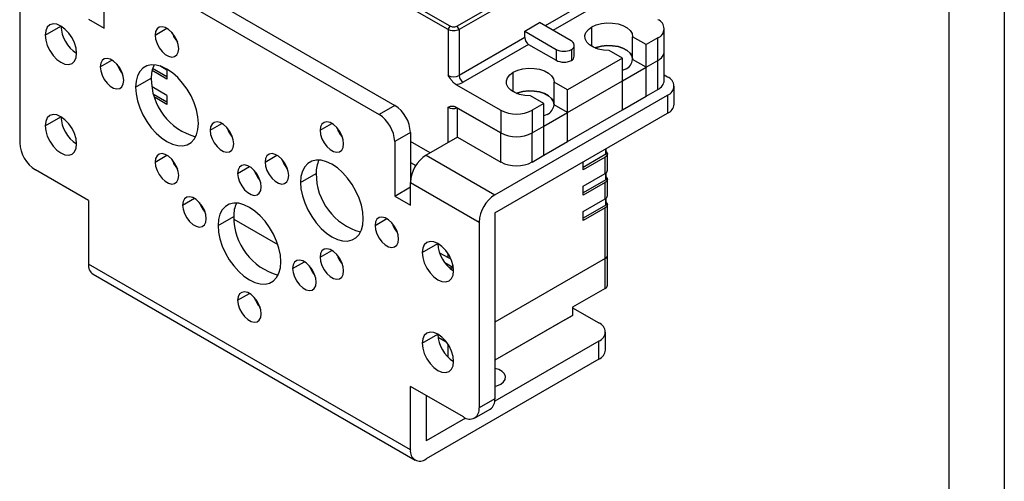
# Model space of a CAD drawing. Header units: inches. Extents: x -26 to 400, y -5 to 292.
# Tile 4 of 6: x 306 to 395, y 73 to 115. Entities that reach past the tile are written whole.
import ezdxf

# ---------------------------------------------------------------- set-up
doc = ezdxf.new("R2010")
doc.units = ezdxf.units.IN
doc.header["$MEASUREMENT"] = 0
for name, color, linetype in [('1轮廓实线层', 7, 'Continuous'), ('2细线层', 4, 'Continuous'), ('图框层', 7, 'Continuous')]:
    doc.layers.add(name, color=color, linetype=linetype)

# ---------------------------------------------------------------- blocks, each defined once
blk = doc.blocks.new('ZwmFrameMain_A3^_^无分区图框^_^landscape')
at = {"layer": '1轮廓实线层'}
blk.add_line((390, 287), (390, 0), dxfattribs=at)
at = {"layer": '2细线层'}
blk.add_line((395, 292), (395, -5), dxfattribs=at)

msp = doc.modelspace()

# ---------------------------------------------------------------- linework, layer by layer
at = {"color": 7, "linetype": 'Continuous', "lineweight": 25}
for p, q in [((358.89, 121.943), (345.737, 114.35)), ((359.066, 121.637), (345.914, 114.044)), ((306.352, 120.594), (306.352, 103.855)), ((316.781, 120.697), (340.116, 107.226)), ((315.367, 119.881), (338.702, 106.41)), ((313.953, 114.165), (313.953, 119.064)), ((345.101, 114.35), (340.38, 117.076)), ((344.924, 114.044), (340.027, 116.872)), ((308.65, 113.552), (310.064, 114.368)), ((312.539, 114.981), (313.953, 114.165)), ((351.819, 113.901), (353.162, 114.676)), ((355.99, 113.044), (353.162, 114.676)), ((344.924, 114.044), (345.101, 114.35)), ((344.924, 114.044), (344.924, 109.921)), ((345.914, 114.044), (345.737, 114.35)), ((345.914, 114.044), (345.914, 109.921)), ((351.819, 113.329), (351.819, 113.901)), ((351.819, 113.901), (354.647, 112.268)), ((364.39, 112.084), (364.39, 114.125)), ((351.819, 113.329), (345.914, 109.921)), ((352.172, 112.717), (346.268, 109.308)), ((352.172, 112.717), (354.647, 111.288)), ((356.283, 111.656), (356.283, 112.635)), ((362.743, 112.696), (361.534, 113.394)), ((361.534, 111.353), (361.534, 113.394)), ((363.804, 113.309), (362.743, 112.696)), ((362.743, 110.655), (362.743, 112.696)), ((363.804, 111.267), (363.804, 113.309)), ((354.647, 112.268), (354.647, 111.288)), ((356.025, 112.248), (356.025, 111.268)), ((360.622, 111.472), (359.413, 112.17)), ((364.39, 109.471), (364.39, 112.084)), ((360.622, 111.472), (355.672, 108.614)), ((360.622, 109.43), (360.622, 111.472)), ((362.743, 110.655), (361.534, 111.353)), ((362.743, 110.655), (363.804, 111.267)), ((363.804, 108.654), (363.804, 111.267)), ((319.61, 109.592), (318.268, 110.366)), ((319.61, 109.796), (318.315, 110.543)), ((319.61, 110.408), (318.978, 110.773)), ((319.61, 110.408), (319.61, 109.592)), ((360.622, 109.43), (362.743, 110.655)), ((362.743, 108.042), (362.743, 110.655)), ((364.688, 109.777), (364.39, 109.949)), ((316.781, 108.857), (318.196, 109.674)), ((345.613, 109.115), (349.662, 106.777)), ((355.672, 108.614), (354.463, 109.312)), ((354.463, 107.271), (354.463, 109.312)), ((355.672, 106.573), (360.622, 109.43)), ((360.622, 106.818), (360.622, 109.43)), ((319.61, 108.122), (318.268, 108.896)), ((319.61, 107.51), (318.448, 108.18)), ((355.672, 106.573), (355.672, 108.614)), ((362.743, 108.042), (363.804, 108.654)), ((365.274, 107.328), (365.274, 108.961)), ((319.61, 107.305), (318.535, 107.926)), ((319.61, 108.122), (319.61, 107.305)), ((349.132, 99.164), (364.688, 108.144)), ((353.551, 107.39), (352.342, 108.088)), ((353.551, 107.39), (352.49, 106.777)), ((353.551, 105.348), (353.551, 107.39)), ((355.672, 106.573), (354.463, 107.271)), ((360.622, 106.818), (362.743, 108.042)), ((364.688, 108.144), (364.688, 106.511)), ((340.116, 107.226), (338.702, 106.41)), ((349.662, 104.736), (345.613, 107.073)), ((345.773, 106.981), (349.662, 104.736)), ((345.773, 104.368), (345.773, 106.981)), ((349.132, 97.531), (364.688, 106.511)), ((349.662, 106.777), (349.662, 104.736)), ((352.49, 106.777), (352.49, 104.736)), ((353.551, 105.348), (355.672, 106.573)), ((355.672, 103.96), (360.622, 106.818)), ((355.672, 103.96), (355.672, 106.573)), ((308.65, 105.386), (310.064, 106.203)), ((341.53, 104.777), (340.116, 103.96)), ((341.53, 104.777), (341.53, 100.286)), ((349.662, 102.123), (349.662, 104.736)), ((352.49, 104.736), (353.551, 105.348)), ((352.49, 102.123), (352.49, 104.736)), ((353.551, 102.736), (353.551, 105.348)), ((340.116, 103.96), (340.116, 99.061)), ((343.298, 102.939), (341.53, 103.96)), ((345.773, 104.368), (342.944, 102.736)), ((345.773, 104.368), (349.662, 102.123)), ((353.551, 102.736), (355.672, 103.96)), ((359.166, 102.856), (359.166, 103.324)), ((359.271, 101.387), (359.271, 102.856)), ((341.53, 102.082), (342.017, 101.8)), ((342.944, 102.736), (349.132, 99.164)), ((352.49, 102.123), (353.551, 102.736)), ((359.137, 102.816), (357.086, 101.632)), ((359.066, 102.571), (357.086, 101.428)), ((357.086, 101.428), (357.086, 102.123)), ((359.066, 101.101), (359.066, 102.571)), ((312.539, 98.65), (307.766, 101.406)), ((331.631, 100.285), (333.045, 101.102)), ((357.086, 99.958), (359.066, 101.101)), ((359.166, 100.57), (359.166, 101.174)), ((341.53, 98.245), (341.53, 100.286)), ((341.53, 100.286), (347.717, 96.714)), ((359.137, 100.529), (357.086, 99.345)), ((359.066, 100.284), (357.086, 99.141)), ((359.066, 98.815), (359.066, 100.284)), ((359.271, 99.1), (359.271, 100.57)), ((340.116, 99.061), (341.53, 99.877)), ((357.086, 99.141), (357.086, 99.958)), ((312.539, 98.65), (312.539, 92.934)), ((340.116, 99.061), (341.53, 98.245)), ((357.086, 97.672), (359.066, 98.815)), ((359.166, 98.284), (359.166, 98.887)), ((349.132, 97.531), (349.132, 80.792)), ((359.137, 98.243), (357.086, 97.059)), ((359.066, 97.998), (357.086, 96.855)), ((357.086, 96.855), (357.086, 97.672)), ((359.066, 93.425), (359.066, 97.998)), ((359.271, 93.711), (359.271, 98.284)), ((324.206, 96.406), (325.62, 97.222)), ((325.628, 96.972), (329.595, 94.682)), ((347.717, 96.714), (347.717, 79.975)), ((342.591, 93.958), (344.005, 94.774)), ((335.074, 93.579), (335.009, 93.541)), ((344.157, 93.951), (344.924, 93.508)), ((359.066, 93.425), (349.132, 87.69)), ((359.066, 90.731), (359.066, 93.425)), ((359.271, 91.017), (359.271, 93.711)), ((341.53, 76.198), (312.539, 92.934)), ((344.621, 93.071), (345.349, 92.651)), ((312.953, 92.019), (341.944, 75.282)), ((359.066, 90.731), (356.132, 89.037)), ((356.132, 89.037), (356.132, 88.302)), ((356.132, 88.995), (358.501, 87.628)), ((356.132, 88.302), (349.132, 84.261)), ((355.425, 87.894), (349.132, 84.261)), ((355.425, 87.894), (356.132, 88.302)), ((342.591, 85.793), (344.005, 86.609)), ((344.021, 86.354), (344.751, 85.933)), ((358.501, 85.995), (349.119, 80.579)), ((358.501, 84.362), (358.501, 85.995)), ((359.086, 85.178), (359.086, 86.811)), ((358.501, 84.362), (342.944, 75.381)), ((346.303, 79.158), (341.53, 81.914)), ((341.53, 76.198), (341.53, 81.914)), ((342.944, 81.097), (342.944, 77.014)), ((349.132, 80.792), (347.717, 79.975)), ((347.303, 79.059), (348.717, 79.876)), ((346.494, 79.063), (342.944, 77.014))]:
    msp.add_line(p, q, dxfattribs=at)
at = {"color": 1, "linetype": 'Continuous', "lineweight": 25}
for p, q in [((359.066, 117.513), (353.657, 114.391)), ((359.42, 116.901), (354.364, 113.982)), ((318.549, 113.553), (319.61, 114.165)), ((357.864, 112.533), (357.864, 114.288)), ((313.599, 110.694), (314.66, 111.307)), ((350.793, 108.451), (350.793, 110.206)), ((344.924, 103.878), (344.924, 107.063)), ((323.499, 104.979), (324.56, 105.592)), ((333.398, 104.98), (334.459, 105.593)), ((359.137, 102.816), (359.137, 103.307)), ((318.549, 102.121), (319.61, 102.733)), ((328.449, 102.122), (329.51, 102.734)), ((325.974, 101.101), (327.035, 101.714)), ((359.137, 100.529), (359.137, 101.149)), ((321.024, 98.243), (322.085, 98.855)), ((359.137, 98.243), (359.137, 98.862)), ((338.348, 96.407), (339.409, 97.02)), ((333.398, 93.549), (334.459, 94.161)), ((330.924, 92.528), (331.984, 93.14)), ((344.924, 93.508), (344.924, 93.852)), ((345.349, 92.651), (345.349, 92.876)), ((325.974, 89.67), (327.035, 90.282)), ((344.924, 84.548), (344.924, 85.686))]:
    msp.add_line(p, q, dxfattribs=at)
at = {"color": 7, "linetype": 'Continuous', "lineweight": 25, "flags": 128}
for points in [[(311.478, 111.919), (311.43, 112.369), (311.289, 112.845), (311.064, 113.313), (310.771, 113.741), (310.43, 114.101), (310.064, 114.368), (309.698, 114.524), (309.357, 114.558), (309.064, 114.467), (308.839, 114.259), (308.698, 113.947), (308.65, 113.552)], [(357.864, 114.288), (358.264, 114.47), (358.726, 114.592), (359.224, 114.649), (359.732, 114.636), (360.221, 114.554), (360.662, 114.409), (361.032, 114.208), (361.31, 113.963), (361.481, 113.686), (361.534, 113.394)], [(308.65, 113.552), (308.698, 113.101), (308.839, 112.626), (309.064, 112.158), (309.357, 111.729), (309.698, 111.369), (310.064, 111.102), (310.43, 110.947), (310.771, 110.913), (311.064, 111.003), (311.289, 111.212), (311.43, 111.524), (311.478, 111.919)], [(320.67, 112.328), (320.628, 112.698), (320.502, 113.087), (320.304, 113.465), (320.05, 113.8), (319.761, 114.066), (319.459, 114.24), (319.169, 114.309), (318.915, 114.267), (318.718, 114.118), (318.592, 113.873), (318.549, 113.553)], [(318.549, 113.553), (318.592, 113.183), (318.718, 112.793), (318.915, 112.416), (319.169, 112.081), (319.459, 111.815), (319.761, 111.641), (320.05, 111.572), (320.304, 111.614), (320.502, 111.763), (320.628, 112.008), (320.67, 112.328)], [(359.413, 112.17), (358.908, 112.201), (358.429, 112.299), (358.004, 112.46), (357.655, 112.673), (357.404, 112.928), (357.263, 113.21), (357.241, 113.503), (357.338, 113.791), (357.55, 114.058), (357.864, 114.288)], [(358.161, 112.39), (358.264, 112.429), (358.726, 112.551), (359.224, 112.607), (359.732, 112.594), (360.221, 112.513), (360.662, 112.368), (361.032, 112.167), (361.31, 111.921), (361.481, 111.645), (361.534, 111.353)], [(361.534, 111.353), (361.481, 111.645), (361.31, 111.921), (361.032, 112.167), (360.662, 112.368), (360.221, 112.513), (359.732, 112.594), (359.224, 112.607), (358.726, 112.551), (358.264, 112.429), (358.161, 112.39)], [(315.721, 109.47), (315.678, 109.84), (315.552, 110.229), (315.355, 110.607), (315.101, 110.942), (314.811, 111.207), (314.509, 111.381), (314.219, 111.45), (313.966, 111.409), (313.768, 111.259), (313.642, 111.015), (313.599, 110.694)], [(322.438, 105.592), (322.395, 106.184), (322.268, 106.807), (322.059, 107.444), (321.777, 108.073), (321.428, 108.677), (321.024, 109.237), (320.577, 109.735), (320.101, 110.158), (319.61, 110.491), (319.119, 110.725), (318.642, 110.852), (318.196, 110.87), (317.792, 110.776), (317.443, 110.575), (317.16, 110.272), (316.952, 109.876), (316.824, 109.4), (316.781, 108.857)], [(313.599, 110.694), (313.642, 110.324), (313.768, 109.935), (313.966, 109.557), (314.219, 109.222), (314.509, 108.957), (314.811, 108.783), (315.101, 108.714), (315.355, 108.755), (315.552, 108.905), (315.678, 109.149), (315.721, 109.47)], [(352.342, 108.088), (351.837, 108.119), (351.358, 108.217), (350.932, 108.378), (350.584, 108.591), (350.333, 108.846), (350.192, 109.128), (350.169, 109.421), (350.267, 109.709), (350.479, 109.976), (350.793, 110.206)], [(350.793, 110.206), (351.193, 110.388), (351.655, 110.51), (352.153, 110.566), (352.661, 110.554), (353.149, 110.472), (353.591, 110.327), (353.961, 110.126), (354.239, 109.88), (354.41, 109.604), (354.463, 109.312)], [(360.905, 110.492), (360.751, 110.411), (360.622, 110.354)], [(316.781, 108.857), (316.824, 108.265), (316.952, 107.642), (317.16, 107.006), (317.443, 106.376), (317.792, 105.772), (318.196, 105.212), (318.642, 104.714), (319.119, 104.292), (319.61, 103.958), (320.101, 103.724), (320.577, 103.597), (321.024, 103.58), (321.428, 103.673), (321.777, 103.874), (322.059, 104.177), (322.268, 104.573), (322.395, 105.049), (322.438, 105.592)], [(351.09, 108.308), (351.193, 108.347), (351.655, 108.469), (352.153, 108.525), (352.661, 108.512), (353.149, 108.431), (353.591, 108.286), (353.961, 108.085), (354.239, 107.839), (354.41, 107.563), (354.463, 107.271)], [(354.463, 107.271), (354.41, 107.563), (354.239, 107.839), (353.961, 108.085), (353.591, 108.286), (353.149, 108.431), (352.661, 108.512), (352.153, 108.525), (351.655, 108.469), (351.193, 108.347), (351.09, 108.308)], [(311.478, 103.754), (311.43, 104.204), (311.289, 104.679), (311.064, 105.147), (310.771, 105.576), (310.43, 105.936), (310.064, 106.203), (309.698, 106.359), (309.357, 106.392), (309.064, 106.302), (308.839, 106.093), (308.698, 105.781), (308.65, 105.386)], [(353.834, 106.41), (353.68, 106.329), (353.551, 106.272)], [(325.62, 103.755), (325.577, 104.125), (325.452, 104.514), (325.254, 104.892), (325, 105.227), (324.711, 105.492), (324.409, 105.667), (324.119, 105.736), (323.865, 105.694), (323.667, 105.544), (323.542, 105.3), (323.499, 104.979)], [(335.52, 103.756), (335.477, 104.126), (335.351, 104.515), (335.154, 104.893), (334.9, 105.228), (334.61, 105.493), (334.308, 105.668), (334.018, 105.737), (333.764, 105.695), (333.567, 105.545), (333.441, 105.301), (333.398, 104.98)], [(308.65, 105.386), (308.698, 104.936), (308.839, 104.46), (309.064, 103.992), (309.357, 103.564), (309.698, 103.204), (310.064, 102.937), (310.43, 102.781), (310.771, 102.747), (311.064, 102.838), (311.289, 103.046), (311.43, 103.359), (311.478, 103.754)], [(323.499, 104.979), (323.542, 104.61), (323.667, 104.22), (323.865, 103.842), (324.119, 103.507), (324.409, 103.242), (324.711, 103.068), (325, 102.999), (325.254, 103.041), (325.452, 103.19), (325.577, 103.435), (325.62, 103.755)], [(333.398, 104.98), (333.441, 104.61), (333.567, 104.221), (333.764, 103.843), (334.018, 103.508), (334.308, 103.243), (334.61, 103.069), (334.9, 103), (335.154, 103.041), (335.351, 103.191), (335.477, 103.435), (335.52, 103.756)], [(320.67, 100.896), (320.628, 101.266), (320.502, 101.656), (320.304, 102.033), (320.05, 102.369), (319.761, 102.634), (319.459, 102.808), (319.169, 102.877), (318.915, 102.835), (318.718, 102.686), (318.592, 102.441), (318.549, 102.121)], [(330.57, 100.897), (330.527, 101.267), (330.402, 101.657), (330.204, 102.034), (329.95, 102.369), (329.66, 102.635), (329.358, 102.809), (329.069, 102.878), (328.815, 102.836), (328.617, 102.687), (328.492, 102.442), (328.449, 102.122)], [(359.166, 103.069), (359.218, 103.011), (359.258, 102.935), (359.271, 102.856), (359.258, 102.778), (359.218, 102.702), (359.153, 102.632), (359.066, 102.571)], [(318.549, 102.121), (318.592, 101.751), (318.718, 101.362), (318.915, 100.984), (319.169, 100.649), (319.459, 100.384), (319.761, 100.209), (320.05, 100.14), (320.304, 100.182), (320.502, 100.331), (320.628, 100.576), (320.67, 100.896)], [(328.449, 102.122), (328.492, 101.752), (328.617, 101.363), (328.815, 100.985), (329.069, 100.65), (329.358, 100.385), (329.66, 100.21), (329.95, 100.141), (330.204, 100.183), (330.402, 100.332), (330.527, 100.577), (330.57, 100.897)], [(337.288, 97.019), (337.245, 97.611), (337.117, 98.235), (336.909, 98.871), (336.626, 99.501), (336.277, 100.105), (335.873, 100.664), (335.426, 101.163), (334.95, 101.585), (334.459, 101.918), (333.968, 102.152), (333.492, 102.28), (333.045, 102.297), (332.641, 102.204), (332.292, 102.003), (332.01, 101.699), (331.801, 101.304), (331.674, 100.827), (331.631, 100.285)], [(328.095, 99.876), (328.052, 100.246), (327.927, 100.636), (327.729, 101.013), (327.475, 101.349), (327.185, 101.614), (326.884, 101.788), (326.594, 101.857), (326.34, 101.815), (326.142, 101.666), (326.017, 101.421), (325.974, 101.101)], [(325.974, 101.101), (326.017, 100.731), (326.142, 100.342), (326.34, 99.964), (326.594, 99.629), (326.884, 99.364), (327.185, 99.189), (327.475, 99.12), (327.729, 99.162), (327.927, 99.312), (328.052, 99.556), (328.095, 99.876)], [(331.631, 100.285), (331.674, 99.693), (331.801, 99.07), (332.01, 98.433), (332.292, 97.804), (332.641, 97.2), (333.045, 96.64), (333.492, 96.142), (333.968, 95.719), (334.459, 95.386), (334.95, 95.152), (335.426, 95.025), (335.873, 95.007), (336.277, 95.101), (336.626, 95.302), (336.909, 95.605), (337.117, 96.001), (337.245, 96.477), (337.288, 97.019)], [(359.166, 100.783), (359.218, 100.725), (359.258, 100.649), (359.271, 100.57), (359.258, 100.491), (359.218, 100.415), (359.153, 100.346), (359.066, 100.284)], [(323.145, 97.018), (323.102, 97.388), (322.977, 97.778), (322.779, 98.155), (322.525, 98.49), (322.236, 98.756), (321.934, 98.93), (321.644, 98.999), (321.39, 98.957), (321.192, 98.808), (321.067, 98.563), (321.024, 98.243)], [(329.863, 93.14), (329.82, 93.732), (329.692, 94.356), (329.484, 94.992), (329.201, 95.622), (328.853, 96.225), (328.449, 96.785), (328.002, 97.284), (327.526, 97.706), (327.034, 98.039), (326.543, 98.273), (326.067, 98.401), (325.62, 98.418), (325.216, 98.325), (324.868, 98.123), (324.585, 97.82), (324.377, 97.424), (324.249, 96.948), (324.206, 96.406)], [(359.166, 98.497), (359.218, 98.438), (359.258, 98.363), (359.271, 98.284), (359.258, 98.205), (359.218, 98.129), (359.153, 98.059), (359.066, 97.998)], [(321.024, 98.243), (321.067, 97.873), (321.192, 97.483), (321.39, 97.106), (321.644, 96.771), (321.934, 96.505), (322.236, 96.331), (322.525, 96.262), (322.779, 96.304), (322.977, 96.453), (323.102, 96.698), (323.145, 97.018)], [(340.469, 95.183), (340.427, 95.552), (340.301, 95.942), (340.103, 96.32), (339.849, 96.655), (339.56, 96.92), (339.258, 97.094), (338.968, 97.163), (338.714, 97.121), (338.517, 96.972), (338.391, 96.727), (338.348, 96.407)], [(324.206, 96.406), (324.249, 95.814), (324.377, 95.19), (324.585, 94.554), (324.868, 93.924), (325.216, 93.321), (325.62, 92.761), (326.067, 92.262), (326.543, 91.84), (327.034, 91.507), (327.526, 91.273), (328.002, 91.145), (328.449, 91.128), (328.853, 91.221), (329.201, 91.423), (329.484, 91.726), (329.692, 92.122), (329.82, 92.598), (329.863, 93.14)], [(338.348, 96.407), (338.391, 96.037), (338.517, 95.648), (338.714, 95.27), (338.968, 94.935), (339.258, 94.67), (339.56, 94.495), (339.849, 94.426), (340.103, 94.468), (340.301, 94.618), (340.427, 94.862), (340.469, 95.183)], [(345.419, 92.325), (345.371, 92.776), (345.23, 93.251), (345.005, 93.719), (344.712, 94.148), (344.371, 94.508), (344.005, 94.775), (343.639, 94.93), (343.298, 94.964), (343.005, 94.874), (342.78, 94.665), (342.639, 94.353), (342.591, 93.958)], [(335.52, 92.324), (335.477, 92.694), (335.351, 93.084), (335.154, 93.461), (334.9, 93.796), (334.61, 94.062), (334.308, 94.236), (334.018, 94.305), (333.764, 94.263), (333.567, 94.114), (333.441, 93.869), (333.398, 93.549)], [(333.045, 91.303), (333.002, 91.673), (332.876, 92.063), (332.679, 92.44), (332.425, 92.775), (332.135, 93.041), (331.833, 93.215), (331.544, 93.284), (331.29, 93.242), (331.092, 93.093), (330.967, 92.848), (330.924, 92.528)], [(333.398, 93.549), (333.441, 93.179), (333.567, 92.789), (333.764, 92.412), (334.018, 92.077), (334.308, 91.811), (334.61, 91.637), (334.9, 91.568), (335.154, 91.61), (335.351, 91.759), (335.477, 92.004), (335.52, 92.324)], [(342.591, 93.958), (342.639, 93.507), (342.78, 93.032), (343.005, 92.564), (343.298, 92.135), (343.639, 91.775), (344.005, 91.508), (344.371, 91.353), (344.712, 91.319), (345.005, 91.409), (345.23, 91.618), (345.371, 91.93), (345.419, 92.325)], [(330.924, 92.528), (330.967, 92.158), (331.092, 91.769), (331.29, 91.391), (331.544, 91.056), (331.833, 90.79), (332.135, 90.616), (332.425, 90.547), (332.679, 90.589), (332.876, 90.738), (333.002, 90.983), (333.045, 91.303)], [(328.095, 88.445), (328.052, 88.815), (327.927, 89.204), (327.729, 89.582), (327.475, 89.917), (327.185, 90.182), (326.884, 90.357), (326.594, 90.426), (326.34, 90.384), (326.142, 90.235), (326.017, 89.99), (325.974, 89.67)], [(325.974, 89.67), (326.017, 89.3), (326.142, 88.91), (326.34, 88.533), (326.594, 88.197), (326.884, 87.932), (327.185, 87.758), (327.475, 87.689), (327.729, 87.731), (327.927, 87.88), (328.052, 88.125), (328.095, 88.445)], [(345.419, 84.16), (345.371, 84.61), (345.23, 85.086), (345.005, 85.554), (344.712, 85.982), (344.371, 86.342), (344.005, 86.609), (343.639, 86.765), (343.298, 86.799), (343.005, 86.708), (342.78, 86.5), (342.639, 86.187), (342.591, 85.793)], [(342.591, 85.793), (342.639, 85.342), (342.78, 84.867), (343.005, 84.399), (343.298, 83.97), (343.639, 83.61), (344.005, 83.343), (344.371, 83.187), (344.712, 83.154), (345.005, 83.244), (345.23, 83.453), (345.371, 83.765), (345.419, 84.16)], [(349.662, 82.117), (349.918, 82.314), (350.067, 82.545), (350.097, 82.791), (350.007, 83.032), (349.802, 83.248), (349.5, 83.423), (349.132, 83.539)], [(349.132, 81.919), (349.32, 81.969), (349.662, 82.117)]]:
    msp.add_lwpolyline(points, dxfattribs=at)
at = {"color": 7, "linetype": 'Continuous', "lineweight": 25}
for centre, radius, start, end in [((313.096, 114.486), 3.034, 182.21856, 237.78144), ((363.494, 114.125), 0.873, 290.78342, 69.21658), ((322.471, 114.592), 2.538, 198.62596, 221.36866), ((352.586, 113.364), 0.768, 182.60548, 237.39452), ((355.842, 112.639), 0.431, 295.11829, 69.84434), ((355.356, 113.644), 1.548, 242.73334, 295.61198), ((363.389, 112.184), 1.006, 294.37466, 354.3052), ((317.522, 111.734), 2.538, 198.62596, 221.36866), ((320.79, 109.758), 2.595, 154.54397, 181.85251), ((355.356, 112.664), 1.548, 242.73335, 295.61192), ((355.804, 111.695), 0.481, 297.33257, 355.23948), ((360.451, 111.484), 1.091, 294.5643, 353.10203), ((323.631, 109.633), 5.436, 179.5685, 254.59891), ((345.419, 110.876), 1.076, 242.60967, 297.39033), ((345.487, 110.742), 1.632, 274.42998, 298.56252), ((346.682, 109.956), 0.768, 182.60548, 237.39452), ((363.389, 109.571), 1.006, 294.37466, 354.3052), ((364.378, 108.961), 0.873, 290.78342, 69.21658), ((353.38, 107.402), 1.091, 294.5643, 353.10203), ((364.273, 107.427), 1.006, 294.37466, 354.3052), ((337.045, 103.821), 3.074, 2.60548, 57.39452), ((338.46, 104.637), 3.074, 2.60548, 57.39452), ((351.076, 109.507), 3.074, 242.60967, 297.39033), ((313.096, 106.32), 3.034, 182.21856, 237.78144), ((327.421, 106.019), 2.538, 198.62596, 221.36866), ((337.321, 106.02), 2.538, 198.62596, 221.36866), ((351.076, 107.466), 3.074, 242.60967, 297.39033), ((309.422, 103.995), 3.074, 182.60548, 237.39452), ((359.116, 102.861), 0.0503, 294.37466, 354.3052), ((322.471, 103.161), 2.538, 198.62596, 221.36866), ((332.371, 103.162), 2.538, 198.62596, 221.36866), ((335.639, 101.185), 2.595, 154.54397, 181.85251), ((344.601, 100.146), 3.074, 122.60548, 177.39452), ((351.076, 104.853), 3.074, 242.60967, 297.39033), ((329.896, 102.141), 2.538, 198.62596, 221.36866), ((338.48, 101.061), 5.436, 179.5685, 254.59891), ((358.921, 101.422), 0.352, 294.37466, 354.3052), ((359.116, 100.575), 0.0503, 294.37466, 354.3052), ((324.946, 99.282), 2.538, 198.62596, 221.36866), ((328.214, 97.306), 2.595, 154.54397, 181.85251), ((350.788, 96.575), 3.074, 122.60548, 177.39452), ((358.921, 99.135), 0.352, 294.37466, 354.3052), ((359.116, 98.289), 0.0503, 294.37466, 354.3052), ((331.056, 97.181), 5.436, 179.5685, 254.59891), ((342.27, 97.447), 2.538, 198.62596, 221.36866), ((347.037, 94.892), 3.034, 182.21856, 237.78144), ((337.321, 94.588), 2.538, 198.62596, 221.36866), ((345.354, 94.285), 0.888, 241.01696, 257.30343), ((358.921, 93.746), 0.352, 294.37466, 354.3052), ((313.519, 92.826), 0.986, 173.70115, 234.98667), ((334.846, 93.568), 2.538, 198.62596, 221.36866), ((345.401, 93.609), 1.035, 245.54474, 270.15478), ((345.412, 92.767), 0.133, 241.26439, 262.81389), ((358.921, 91.051), 0.352, 294.37466, 354.3052), ((329.896, 90.709), 2.538, 198.62596, 221.36866), ((358.191, 86.811), 0.873, 290.78342, 69.21658), ((347.037, 86.726), 3.034, 182.21856, 237.78144), ((358.086, 85.278), 1.006, 294.37466, 354.3052), ((348.18, 80.67), 0.959, 304.05635, 7.25583), ((346.855, 79.835), 0.873, 230.79671, 9.21404), ((342.392, 76.058), 0.873, 170.78596, 309.20329)]:
    msp.add_arc(centre, radius, start, end, dxfattribs=at)
at = {"color": 1, "linetype": 'Continuous', "lineweight": 25}
msp.add_arc((345.424, 108.045), 1.102, 243.03862, 287.33668, dxfattribs=at)
at = {"color": 7, "linetype": 'Continuous', "lineweight": 25}
msp.add_open_spline([(345.914, 114.044), (345.842, 114.011), (345.697, 113.945), (345.419, 113.916), (345.141, 113.945), (344.997, 114.011), (344.924, 114.044)], degree=3, dxfattribs=at)
for points, knots in [([(345.737, 114.35), (345.691, 114.329), (345.598, 114.287), (345.419, 114.268), (345.24, 114.287), (345.148, 114.329), (345.101, 114.35)], [0, 0, 0, 0, 0.249998, 0.499998, 0.749998, 1, 1, 1, 1]), ([(345.613, 109.115), (345.558, 109.153), (345.44, 109.233), (345.196, 109.501), (345.036, 109.748), (344.924, 109.921)], [0, 0, 0, 0, 0.211216, 0.448186, 1, 1, 1, 1]), ([(344.924, 107.063), (345.022, 107.101), (345.175, 107.161), (345.413, 107.165), (345.55, 107.102), (345.613, 107.073)], [0, 0, 0, 0, 0.481883, 0.758109, 1, 1, 1, 1])]:
    msp.add_open_spline(points, degree=3, knots=knots, dxfattribs=at)

# ---------------------------------------------------------------- block references
at = {"layer": '图框层'}
msp.add_blockref('ZwmFrameMain_A3^_^无分区图框^_^landscape', (0, 0), dxfattribs=at)

doc.saveas('drawing.dxf')
